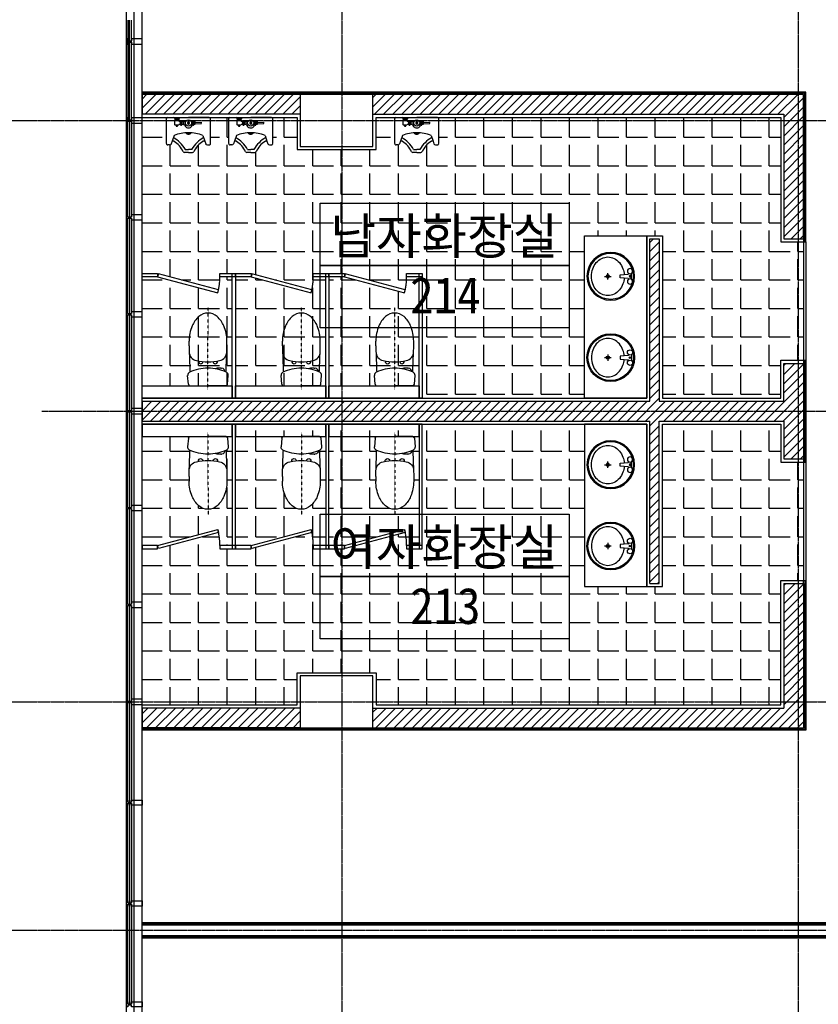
# Model space of a CAD drawing. Header units: millimetres. Extents: x 3837671 to 3921771, y -5256172 to -5196772.
# Tile 5 of 13: x 3859530 to 3867227, y -5237427 to -5227942. Entities that reach past the tile are written whole.
import ezdxf
from ezdxf.enums import TextEntityAlignment as Align

# ---------------------------------------------------------------- set-up
doc = ezdxf.new("R2010")
doc.units = ezdxf.units.MM
doc.header["$MEASUREMENT"] = 0
for name, pattern in [('CEN', [66, 60, -2, 2, -2]), ('DASHDOT', [22, 20, -1, 0, -1]), ('DASHDOT2', [0.5, 0.25, -0.125, 0, -0.125])]:
    doc.linetypes.add(name, pattern=pattern)
for name, color, linetype in [('-TOIL', 251, 'CONTINUOUS'), ('0-F-BATH', 6, 'CONTINUOUS'), ('A-WIN', 4, 'CONTINUOUS'), ('AA-FFXM-SANI', 7, 'CONTINUOUS'), ('CEN', 13, 'CEN'), ('door', 4, 'CONTINUOUS'), ('DS-F-BATH FUR', 4, 'CONTINUOUS'), ('EL3', 7, 'CONTINUOUS'), ('F-DOOR', 4, 'CONTINUOUS'), ('FIN', 6, 'CONTINUOUS'), ('HA1', 8, 'CONTINUOUS'), ('RBO', 1, 'CONTINUOUS'), ('TE2', 2, 'CONTINUOUS'), ('WA1', 2, 'CONTINUOUS'), ('WA2', 3, 'CONTINUOUS'), ('WA3', 7, 'CONTINUOUS'), ('WIN1', 4, 'CONTINUOUS'), ('WIN2', 9, 'CONTINUOUS')]:
    doc.layers.add(name, color=color, linetype=linetype)
doc.styles.add('돋움체', font='txt')

# ---------------------------------------------------------------- blocks, each defined once
blk = doc.blocks.new('CW-1')
at = {"layer": 'door'}
for points in [[(704859.6, -1026992.1), (704878.6, -1026992.1), (704878.6, -1026980.1), (704828.6, -1026980.1), (704828.6, -1026992.1), (704847.6, -1026992.1)], [(704847.6, -1026992.1), (704847.6, -1027028.1)], [(704859.6, -1026992.1), (704859.6, -1027028.1)], [(704847.6, -1027028.1), (704828.6, -1027028.1), (704828.6, -1027130.1), (704878.6, -1027130.1), (704878.6, -1027028.1), (704859.6, -1027028.1)]]:
    blk.add_lwpolyline(points, dxfattribs=at)
blk = doc.blocks.new('A$C297C6AD3')
at = {"layer": '-TOIL'}
for p, q in [((-31, 0.6), (31, 0.6)), ((0.1, 31), (0.1, -31)), ((195, 21.2), (118.5, 14)), ((118.5, 14), (118.5, -14)), ((199.5, 29.3), (199.5, 26.2)), ((227.5, 29.3), (227.5, -29.3)), ((118.5, -14), (195, -21.2)), ((199.5, -26.2), (199.5, -29.3))]:
    blk.add_line(p, q, dxfattribs=at)
blk.add_lwpolyline([(157.3, 17.7, 0.064435), (145.6, 72.5, 0.091719), (111.7, 131.5, 0.103599), (59.1, 172.4, 0.113912), (0, 186, 0.113912), (-59.1, 172.4, 0.103599), (-111.7, 131.5, 0.091719), (-145.6, 72.5, 0.084785), (-158, 0, 0.084785), (-145.6, -72.5, 0.091719), (-111.7, -131.5, 0.103599), (-59.1, -172.4, 0.113912), (0, -186, 0.113912), (59.1, -172.4, 0.103599), (111.7, -131.5, 0.091719), (145.6, -72.5, 0.064435), (157.3, -17.7, 0.084785)], format="xyb", dxfattribs=at)
for centre, radius in [((27.5, 0), 230), ((27.5, 0), 220), ((0, 0), 15), ((213.5, 50), 25), ((213.5, 0), 8), ((213.5, -50), 25)]:
    blk.add_circle(centre, radius, dxfattribs=at)
for centre, start, end in [((194.5, 26.2), 275.39095, 0), ((194.5, -26.2), 0, 84.60905)]:
    blk.add_arc(centre, 5, start, end, dxfattribs=at)
blk = doc.blocks.new('rewa')
at = {"layer": 'DS-F-BATH FUR', "color": 6}
for p, q in [((-17980, -13277), (-17986.6, -13361.4)), ((-17965, -13263.2), (-17790.9, -13263.2)), ((-17616.8, -13263.2), (-17790.9, -13263.2)), ((-17601.8, -13277), (-17595.2, -13361.4)), ((-17973.4, -13647.3), (-17973.4, -13692.8)), ((-17608.4, -13647.3), (-17608.4, -13692.8))]:
    blk.add_line(p, q, dxfattribs=at)
at = {"layer": 'DS-F-BATH FUR', "color": 1, "linetype": 'DASHDOT2', "ltscale": 0.2}
blk.add_line((-17790.9, -13223.7), (-17790.9, -14016.7), dxfattribs=at)
at = {"layer": 'DS-F-BATH FUR', "color": 6}
for centre, radius, start, end in [((-17965, -13278.2), 15, 90, 175.54382), ((-17616.8, -13278.2), 15, 4.45618, 90), ((-17954.7, -13363.9), 32, 175.54382, 244.32912), ((-17627.2, -13363.9), 32, 295.67088, 4.45618), ((-13971.2, -13637.3), 4000, 176.52551, 179.07483), ((-17790.9, -13023.2), 410, 244.32912, 270), ((-17923.5, -13400.9), 30, 177.59992, 267.47997), ((-17929.2, -13530.7), 100, 82.35418, 87.47997), ((-17895.7, -13112.8), 319.5, 266.37226, 273.1106), ((-17880, -13401.8), 30, 273.1106, 303.81601), ((-17790.9, -13023.2), 410, 270, 295.67088), ((-21610.6, -13637.3), 4000, 0.92517, 3.47449), ((-17883, -13593.2), 90, 102.37115, 179.20618), ((-17790.9, -14013.2), 520, 77.62885, 102.37115), ((-17860.9, -13497.7), 22.5, 5.96525, 189.50129), ((-17720.9, -13497.7), 22.5, 350.49871, 174.03475), ((-17698.8, -13593.2), 90, 0.79382, 77.62885), ((-13973.4, -13647.3), 4000, 179.20618, 180), ((-21608.4, -13647.3), 4000, 0, 0.79382), ((-17593.4, -13692.8), 380, 180, 202.63636), ((-17988.4, -13692.8), 380, 337.36364, 0), ((-17713.4, -13742.8), 250, 202.63636, 228.14296), ((-17868.4, -13742.8), 250, 311.85704, 337.36364), ((-17790.9, -13829.4), 133.8, 228.14296, 311.85704)]:
    blk.add_arc(centre, radius, start, end, dxfattribs=at)
blk = doc.blocks.new('평면도$0$A$C5F25755C')
at = {"layer": '-TOIL'}
for p, q in [((0, 223), (0, 0)), ((281, 235), (12, 235)), ((295, 202), (295, 222)), ((54, 69), (51, 137)), ((64, 69), (67, 137)), ((194, 153), (255, 174)), ((255, 174), (282, 184)), ((40, 27), (40, 44)), ((42, 57), (42, 69)), ((42, 69), (77, 69)), ((42, 57), (77, 57)), ((77, 43), (42, 43)), ((53, 12), (47, 0)), ((47, 0), (73, 0)), ((47, 0), (53, -11)), ((66, 12), (53, 12)), ((73, 0), (66, 12)), ((66, -11), (73, 0)), ((77, 69), (77, 57)), ((79, 44), (79, 27)), ((94, 37), (79, 37)), ((343, 34), (343, 0)), ((374, 0), (374, 42)), ((0, -223), (0, 0)), ((13, -101), (0, -88)), ((13, -106), (13, -101)), ((40, -50), (40, -26)), ((42, -50), (40, -50)), ((42, -71), (42, -50)), ((77, -50), (42, -50)), ((42, -71), (77, -71)), ((42, -95), (42, -85)), ((77, -85), (42, -85)), ((53, -11), (66, -11)), ((77, -50), (79, -50)), ((77, -50), (77, -71)), ((77, -85), (77, -104)), ((78, -146), (78, -105)), ((78, -105), (83, -110)), ((79, -50), (79, -26)), ((79, -37), (94, -37)), ((343, -34), (343, 0)), ((374, 0), (374, -42)), ((13, -147), (0, -159)), ((13, -141), (13, -106)), ((13, -141), (13, -147)), ((27, -106), (27, -141)), ((27, -140), (27, -106)), ((27, -106), (31, -106)), ((42, -146), (27, -140)), ((78, -146), (42, -146)), ((83, -139), (78, -146)), ((83, -110), (83, -139)), ((93, -117), (83, -117)), ((83, -132), (93, -132)), ((93, -132), (93, -117)), ((194, -153), (255, -174)), ((255, -174), (282, -184)), ((295, -202), (295, -222)), ((281, -235), (12, -235))]:
    blk.add_line(p, q, dxfattribs=at)
blk.add_circle((60, 0), 33, dxfattribs=at)
for centre, radius, start, end in [((12, 223), 12, 90, 180), ((282, 222), 13, 0, 94.2422), ((62, 121), 19.7, 98.0272, 123.0849), ((56, 121), 19.7, 56.9151, 81.9728), ((518, 12), 353, 156.3901, 181.8729), ((519, 335), 349, 209.8739, 239.6798), ((281, 165), 27.9, 159.9216, 205.6297), ((482, 301), 270, 213.2087, 245.0015), ((276, 202), 19.3, 289.1079, 359.2168), ((42, 50), 7, 90, 270), ((36, 40), 16.6, 76.0432, 82.5006), ((36, 61), 16.6, 277.4994, 283.9568), ((37, 45), 11.2, 59.0362, 76.0432), ((37, 56), 11.2, 283.9568, 300.9638), ((39, 48), 7.36, 34.6195, 59.0362), ((39, 52), 7.36, 300.9638, 325.3805), ((42, 50), 3.72, 0, 34.6195), ((42, 50), 3.72, 325.3805, 0), ((53, 50), 3.72, 145.3805, 180), ((53, 50), 3.72, 180, 214.6195), ((56, 48), 7.36, 120.9638, 145.3805), ((56, 52), 7.36, 214.6195, 239.0362), ((58, 45), 11.2, 103.9568, 120.9638), ((58, 56), 11.2, 239.0362, 256.0432), ((59, 40), 16.6, 90, 103.9568), ((59, 61), 16.6, 256.0432, 270), ((59, 40), 16.6, 76.0432, 90), ((59, 61), 16.6, 270, 283.9568), ((60, 45), 11.2, 59.0362, 76.0432), ((60, 56), 11.2, 283.9568, 300.9638), ((62, 48), 7.36, 34.6195, 59.0362), ((62, 52), 7.36, 300.9638, 325.3805), ((65, 50), 3.72, 0, 34.6195), ((65, 50), 3.72, 325.3805, 0), ((76, 50), 3.72, 145.3805, 180), ((76, 50), 3.72, 180, 214.6195), ((79, 48), 7.36, 120.9638, 145.3805), ((79, 52), 7.36, 214.6195, 239.0362), ((81, 45), 11.2, 103.9568, 120.9638), ((81, 56), 11.2, 239.0362, 256.0432), ((77, 50), 7, 270, 90), ((82, 40), 16.6, 94.5225, 103.9568), ((82, 61), 16.6, 256.0432, 265.4775), ((65, 0), 47, 308.0888, 51.9112), ((149, 0), 22, 314.1864, 45.8136), ((518, -12), 353, 178.1271, 203.6099), ((149, 0), 32, 299.3495, 60.6505), ((355, 42), 19.1, 0, 47.2682), ((20, -106), 7, 0, 180), ((31, -95), 11, 270, 0), ((42, -78), 7, 90, 270), ((36, -88), 16.6, 76.0432, 82.5006), ((36, -67), 16.6, 277.4994, 283.9568), ((37, -83), 11.2, 59.0362, 76.0432), ((37, -72), 11.2, 283.9568, 300.9638), ((39, -80), 7.36, 34.6195, 59.0362), ((39, -76), 7.36, 300.9638, 325.3805), ((42, -78), 3.72, 0, 34.6195), ((42, -78), 3.72, 325.3805, 0), ((53, -78), 3.72, 145.3805, 180), ((53, -78), 3.72, 180, 214.6195), ((56, -80), 7.36, 120.9638, 145.3805), ((56, -76), 7.36, 214.6195, 239.0362), ((58, -83), 11.2, 103.9568, 120.9638), ((58, -72), 11.2, 239.0362, 256.0432), ((59, -88), 16.6, 90, 103.9568), ((59, -67), 16.6, 256.0432, 270), ((59, -88), 16.6, 76.0432, 90), ((59, -67), 16.6, 270, 283.9568), ((60, -83), 11.2, 59.0362, 76.0432), ((60, -72), 11.2, 283.9568, 300.9638), ((62, -80), 7.36, 34.6195, 59.0362), ((62, -76), 7.36, 300.9638, 325.3805), ((65, -78), 3.72, 0, 34.6195), ((65, -78), 3.72, 325.3805, 0), ((76, -78), 3.72, 145.3805, 180), ((76, -78), 3.72, 180, 214.6195), ((79, -80), 7.36, 120.9638, 145.3805), ((79, -76), 7.36, 214.6195, 239.0362), ((81, -83), 11.2, 103.9568, 120.9638), ((81, -72), 11.2, 239.0362, 256.0432), ((77, -78), 7, 270, 90), ((82, -88), 16.6, 94.5225, 103.9568), ((82, -67), 16.6, 256.0432, 265.4775), ((519, -335), 349, 120.3215, 150.2591), ((482, -301), 270, 114.9985, 146.7913), ((355, -42), 19.1, 312.7318, 0), ((20, -141), 7, 180, 0), ((281, -165), 27.9, 154.3703, 200.0784), ((276, -202), 19.3, 0.7832, 70.8921), ((12, -223), 12, 180, 270), ((282, -222), 13, 265.7578, 0)]:
    blk.add_arc(centre, radius, start, end, dxfattribs=at)

msp = doc.modelspace()

# ---------------------------------------------------------------- hatches: boundary and pattern name
at = {"layer": 'HA1', "ltscale": 200}
h = msp.add_hatch(dxfattribs=at)
h.set_pattern_fill('ANSI31', color=256, scale=500)
h.paths.add_polyline_path([(3867084.289, -5228662.953), (3862934.289, -5228662.953), (3862934.289, -5228852.953), (3866894.289, -5228852.953), (3866894.289, -5230052.953), (3867084.289, -5230052.953)])
h.paths.add_polyline_path([(3862234.289, -5228662.953), (3860709.289, -5228662.953), (3860709.289, -5228852.953), (3862234.289, -5228852.953)])
h.paths.add_polyline_path([(3867084.289, -5231252.953), (3866894.289, -5231252.953), (3866894.289, -5231617.953), (3865694.289, -5231617.953), (3865694.289, -5230052.953), (3865604.289, -5230052.953), (3865604.289, -5231617.953), (3860709.289, -5231617.953), (3860709.289, -5231807.953), (3865604.289, -5231807.953), (3865604.289, -5233372.953), (3865694.289, -5233372.953), (3865694.289, -5231807.953), (3866894.289, -5231807.953), (3866894.289, -5232172.953), (3867084.289, -5232172.953)])
h.paths.add_polyline_path([(3867084.289, -5233372.953), (3866894.289, -5233372.953), (3866894.289, -5234572.953), (3862934.289, -5234572.953), (3862934.289, -5234762.953), (3867084.289, -5234762.953)])
h.paths.add_polyline_path([(3862234.289, -5234572.953), (3860709.289, -5234572.953), (3860709.289, -5234762.953), (3862234.289, -5234762.953)])
at = {"layer": 'HA1', "ltscale": 1000}
h = msp.add_hatch(dxfattribs=at)
h.set_pattern_fill('ANGLE', color=256, scale=1000)
h.set_pattern_definition([(0, (3766379.14, -3153648.6), (0, 275), [200, -75]), (90, (3766379.14, -3153648.6), (-275, 2e-14), [200, -75])])
h.paths.add_polyline_path([(3863259.289, -5230387.953), (3863409.289, -5230387.953), (3863409.289, -5230417.953), (3863409.289, -5231587.953), (3864974.289, -5231587.953), (3864974.289, -5230022.953), (3865574.289, -5230022.953), (3865724.289, -5230022.953), (3865724.289, -5231587.953), (3866864.289, -5231587.953), (3866864.289, -5231222.953), (3867084.289, -5231222.953), (3867084.289, -5230082.953), (3866864.289, -5230082.953), (3866864.289, -5228882.953), (3863557.123, -5228882.953, -0.41421356), (3863567.923, -5228893.753), (3863567.923, -5229135.853, -0.43606951), (3863556.223, -5229148.453), (3863538.223, -5229148.453, -0.3158216), (3863522.023, -5229136.753), (3863513.589, -5229112.409, 0.20212606), (3863494.123, -5229113.353, 0.13961921), (3863406.823, -5229214.153, -0.20922156), (3863394.223, -5229219.667), (3863356.789, -5229219.667), (3863319.356, -5229219.667, -0.20922156), (3863306.756, -5229214.153, 0.13961921), (3863219.456, -5229113.353, 0.20212606), (3863199.989, -5229112.409), (3863191.556, -5229136.753, -0.3158216), (3863175.356, -5229148.453), (3863157.356, -5229148.453, -0.43606951), (3863145.656, -5229135.853), (3863145.656, -5228893.753, -0.41421356), (3863156.456, -5228882.953), (3862964.289, -5228882.953), (3862964.289, -5229192.953), (3862204.289, -5229192.953), (3862204.289, -5228882.953), (3861957.123, -5228882.953, -0.41421356), (3861967.923, -5228893.753), (3861967.923, -5229135.853, -0.43606951), (3861956.223, -5229148.453), (3861938.223, -5229148.453, -0.3158216), (3861922.023, -5229136.753), (3861913.589, -5229112.409, 0.20212606), (3861894.123, -5229113.353, 0.13961921), (3861806.823, -5229214.153, -0.20922156), (3861794.223, -5229219.667), (3861756.789, -5229219.667), (3861719.356, -5229219.667, -0.20922156), (3861706.756, -5229214.153, 0.13961921), (3861619.456, -5229113.353, 0.20212606), (3861599.989, -5229112.409), (3861591.556, -5229136.753, -0.3158216), (3861575.356, -5229148.453), (3861557.356, -5229148.453, -0.43606951), (3861545.656, -5229135.853), (3861545.656, -5228893.753, -0.41421356), (3861556.456, -5228882.953), (3861357.123, -5228882.953, -0.41421356), (3861367.923, -5228893.753), (3861367.923, -5229135.853, -0.43606951), (3861356.223, -5229148.453), (3861338.223, -5229148.453, -0.3158216), (3861322.023, -5229136.753), (3861313.589, -5229112.409, 0.20212606), (3861294.123, -5229113.353, 0.13961921), (3861206.823, -5229214.153, -0.20922156), (3861194.223, -5229219.667), (3861156.789, -5229219.667), (3861119.356, -5229219.667, -0.20922156), (3861106.756, -5229214.153, 0.13961921), (3861019.456, -5229113.353, 0.20212606), (3860999.989, -5229112.409), (3860991.556, -5229136.753, -0.3158216), (3860975.356, -5229148.453), (3860957.356, -5229148.453, -0.43606951), (3860945.656, -5229135.853), (3860945.656, -5228893.753, -0.41421356), (3860956.456, -5228882.953), (3860709.289, -5228882.953), (3860709.289, -5230387.953), (3860859.289, -5230387.953), (3860859.289, -5230417.953), (3860867.054, -5230388.975), (3861445.885, -5230544.072, 0.05299416), (3861459.289, -5230417.953), (3861459.289, -5230387.953), (3861609.289, -5230387.953), (3861759.289, -5230387.953), (3861759.289, -5230417.953), (3861767.054, -5230388.975), (3862345.885, -5230544.072, 0.05299416), (3862359.289, -5230417.953), (3862359.289, -5230387.953), (3862509.289, -5230387.953), (3862659.289, -5230387.953), (3862659.289, -5230417.953), (3862667.054, -5230388.975), (3863245.885, -5230544.072, 0.05299416), (3863259.289, -5230417.953)])
h.paths.add_polyline_path([(3860709.289, -5231467.953), (3861170.288, -5231467.725, -0.3918359), (3861155.333, -5231453.879), (3861148.823, -5231369.504, -0.30948144), (3861166.888, -5231338.191, -0.00314654), (3861171.555, -5231335.988, -0.01112397), (3861164.861, -5231158.152, -0.05379703), (3861162.538, -5231138.981, -0.00346369), (3861162.197, -5231083.564), (3861162.232, -5231038.109, -0.0990922), (3861191.618, -5230891.877, -0.11175533), (3861255.611, -5230801.944, -0.38243331), (3861434.219, -5230802.082, -0.11175533), (3861498.073, -5230892.114, -0.0990922), (3861527.232, -5231038.391), (3861527.197, -5231083.846, -0.00346369), (3861526.77, -5231139.263, -0.05379703), (3861524.418, -5231158.43, -0.01112397), (3861517.45, -5231336.255, -0.00314654), (3861522.113, -5231338.465, -0.30948144), (3861540.129, -5231369.807), (3861533.489, -5231454.171, -0.37007254), (3861519.651, -5231467.953), (3861579.289, -5231467.953), (3861579.289, -5230417.953), (3861459.289, -5230417.953, -0.05299416), (3861445.885, -5230544.072), (3861446.61, -5230544.266), (3861438.845, -5230573.244), (3860859.289, -5230417.953), (3860709.289, -5230417.953)], flags=17)
h.paths.add_polyline_path([(3861191.618, -5230891.877, -0.11175533), (3861255.611, -5230801.944, -0.38243331), (3861434.219, -5230802.082, -0.11175533), (3861498.073, -5230892.114, -0.0990922), (3861527.232, -5231038.391), (3861527.197, -5231083.846, -0.00346369), (3861526.77, -5231139.263, -0.05379703), (3861524.418, -5231158.43, -0.01112397), (3861517.45, -5231336.255, -0.00314654), (3861522.113, -5231338.465, -0.30948144), (3861540.129, -5231369.807), (3861533.489, -5231454.171, -0.39161295), (3861518.524, -5231467.994), (3861344.4, -5231467.86), (3861170.277, -5231467.725, -0.39161295), (3861155.333, -5231453.879), (3861148.823, -5231369.504, -0.30948144), (3861166.888, -5231338.191, -0.00314654), (3861171.555, -5231335.988, -0.01112397), (3861164.861, -5231158.152, -0.05379703), (3861162.538, -5231138.981, -0.00346369), (3861162.197, -5231083.564), (3861162.232, -5231038.109, -0.0990922)], flags=17)
h.paths.add_polyline_path([(3861759.289, -5230417.953), (3861609.289, -5230417.953), (3861609.289, -5231467.953), (3862070.288, -5231467.725, -0.3918359), (3862055.333, -5231453.879), (3862048.823, -5231369.504, -0.30948144), (3862066.888, -5231338.191, -0.00314654), (3862071.555, -5231335.988, -0.01112397), (3862064.861, -5231158.152, -0.05379703), (3862062.538, -5231138.981, -0.00346369), (3862062.197, -5231083.564), (3862062.232, -5231038.109, -0.0990922), (3862091.618, -5230891.877, -0.11175533), (3862155.611, -5230801.944, -0.38243331), (3862334.219, -5230802.082, -0.11175533), (3862398.073, -5230892.114, -0.0990922), (3862427.232, -5231038.391), (3862427.197, -5231083.846, -0.00346369), (3862426.77, -5231139.263, -0.05379703), (3862424.418, -5231158.43, -0.01112397), (3862417.45, -5231336.255, -0.00314654), (3862422.113, -5231338.465, -0.30948144), (3862440.129, -5231369.807), (3862433.489, -5231454.171, -0.37007254), (3862419.651, -5231467.953), (3862479.289, -5231467.953), (3862479.289, -5230417.953), (3862359.289, -5230417.953, -0.05299416), (3862345.885, -5230544.072), (3862346.61, -5230544.266), (3862338.845, -5230573.244)], flags=17)
h.paths.add_polyline_path([(3862155.611, -5230801.944, -0.38243331), (3862334.219, -5230802.082, -0.11175533), (3862398.073, -5230892.114, -0.0990922), (3862427.232, -5231038.391), (3862427.197, -5231083.846, -0.00346369), (3862426.77, -5231139.263, -0.05379703), (3862424.418, -5231158.43, -0.01112397), (3862417.45, -5231336.255, -0.00314654), (3862422.113, -5231338.465, -0.30948144), (3862440.129, -5231369.807), (3862433.489, -5231454.171, -0.39161295), (3862418.524, -5231467.994), (3862244.4, -5231467.86), (3862070.277, -5231467.725, -0.39161295), (3862055.333, -5231453.879), (3862048.823, -5231369.504, -0.30948144), (3862066.888, -5231338.191, -0.00314654), (3862071.555, -5231335.988, -0.01112397), (3862064.861, -5231158.152, -0.05379703), (3862062.538, -5231138.981, -0.00346369), (3862062.197, -5231083.564), (3862062.232, -5231038.109, -0.0990922), (3862091.618, -5230891.877, -0.11175533)], flags=17)
h.paths.add_polyline_path([(3862509.289, -5231467.953), (3862970.288, -5231467.725, -0.3918359), (3862955.333, -5231453.879), (3862948.823, -5231369.504, -0.30948144), (3862966.888, -5231338.191, -0.00314654), (3862971.555, -5231335.988, -0.01112397), (3862964.861, -5231158.152, -0.05379703), (3862962.538, -5231138.981, -0.00346369), (3862962.197, -5231083.564), (3862962.232, -5231038.109, -0.0990922), (3862991.618, -5230891.877, -0.11175533), (3863055.611, -5230801.944, -0.38243331), (3863234.219, -5230802.082, -0.11175533), (3863298.073, -5230892.114, -0.0990922), (3863327.232, -5231038.391), (3863327.197, -5231083.846, -0.00346369), (3863326.77, -5231139.263, -0.05379703), (3863324.418, -5231158.43, -0.01112397), (3863317.45, -5231336.255, -0.00314654), (3863322.113, -5231338.465, -0.30948144), (3863340.129, -5231369.807), (3863333.489, -5231454.171, -0.37007254), (3863319.651, -5231467.953), (3863379.289, -5231467.953), (3863379.289, -5230417.953), (3863259.289, -5230417.953, -0.05299416), (3863245.885, -5230544.072), (3863246.61, -5230544.266), (3863238.845, -5230573.244), (3862659.289, -5230417.953), (3862509.289, -5230417.953)], flags=17)
h.paths.add_polyline_path([(3863055.611, -5230801.944, -0.38243331), (3863234.219, -5230802.082, -0.11175533), (3863298.073, -5230892.114, -0.0990922), (3863327.232, -5231038.391), (3863327.197, -5231083.846, -0.00346369), (3863326.77, -5231139.263, -0.05379703), (3863324.418, -5231158.43, -0.01112397), (3863317.45, -5231336.255, -0.00314654), (3863322.113, -5231338.465, -0.30948144), (3863340.129, -5231369.807), (3863333.489, -5231454.171, -0.39161295), (3863318.524, -5231467.994), (3863144.4, -5231467.86), (3862970.277, -5231467.725, -0.39161295), (3862955.333, -5231453.879), (3862948.823, -5231369.504, -0.30948144), (3862966.888, -5231338.191, -0.00314654), (3862971.555, -5231335.988, -0.01112397), (3862964.861, -5231158.152, -0.05379703), (3862962.538, -5231138.981, -0.00346369), (3862962.197, -5231083.564), (3862962.232, -5231038.109, -0.0990922), (3862991.618, -5230891.877, -0.11175533)], flags=17)
h.paths.add_polyline_path([(3863409.289, -5233037.953), (3863379.289, -5233037.953), (3863259.289, -5233037.953), (3863259.289, -5233007.953, 0.05299416), (3863245.885, -5232881.833), (3862667.054, -5233036.931), (3862659.289, -5233007.953), (3862659.289, -5233037.953), (3862509.289, -5233037.953), (3862359.289, -5233037.953), (3862359.289, -5233007.953, 0.05299416), (3862345.885, -5232881.833), (3861767.054, -5233036.931), (3861759.289, -5233007.953), (3861759.289, -5233037.953), (3861609.289, -5233037.953), (3861459.289, -5233037.953), (3861459.289, -5233007.953, 0.05299416), (3861445.885, -5232881.833), (3860867.054, -5233036.931), (3860859.289, -5233007.953), (3860859.289, -5233037.953), (3860709.289, -5233037.953), (3860709.289, -5234542.953), (3862204.289, -5234542.953), (3862204.289, -5234232.953), (3862964.289, -5234232.953), (3862964.289, -5234542.953), (3866864.289, -5234542.953), (3866864.289, -5233342.953), (3867084.289, -5233342.953), (3867084.289, -5232202.953), (3866864.289, -5232202.953), (3866864.289, -5231837.953), (3865724.289, -5231837.953), (3865724.289, -5233402.953), (3865574.289, -5233402.953), (3864974.289, -5233402.953), (3864974.289, -5231837.953), (3863409.289, -5231837.953)])
h.paths.add_polyline_path([(3862509.289, -5233007.953), (3862659.289, -5233007.953), (3863238.845, -5232852.661), (3863246.61, -5232881.639), (3863245.885, -5232881.833, -0.05299416), (3863259.289, -5233007.953), (3863379.289, -5233007.953), (3863379.289, -5231837.953), (3862509.289, -5231837.953)], flags=17)
h.paths.add_polyline_path([(3862991.618, -5232534.029, -0.0990922), (3862962.232, -5232387.796), (3862962.197, -5232342.341, -0.00346369), (3862962.538, -5232286.924, -0.05379703), (3862964.861, -5232267.753, -0.01112397), (3862971.555, -5232089.918, -0.00314654), (3862966.888, -5232087.715, -0.30948144), (3862948.823, -5232056.401), (3862955.333, -5231972.027, -0.39161295), (3862970.277, -5231958.18), (3863144.4, -5231958.046), (3863318.524, -5231957.911, -0.39161295), (3863333.489, -5231971.734), (3863340.129, -5232056.099, -0.30948144), (3863322.113, -5232087.44, -0.00314654), (3863317.45, -5232089.65, -0.01112397), (3863324.418, -5232267.475, -0.05379703), (3863326.77, -5232286.643, -0.00346369), (3863327.197, -5232342.059), (3863327.232, -5232387.514, -0.0990922), (3863298.073, -5232533.792, -0.11175533), (3863234.219, -5232623.824, -0.38243331), (3863055.611, -5232623.962, -0.11175533)], flags=16)
h.paths.add_polyline_path([(3863052.393, -5232196.355, -1.03134388), (3863096.958, -5232190.268, -0.04588664), (3863192.202, -5232190.194, -1.03134388), (3863236.776, -5232196.212, 0.08935327)], flags=0)
h.paths.add_polyline_path([(3862338.845, -5232852.661), (3862346.61, -5232881.639), (3862345.885, -5232881.833, -0.05299416), (3862359.289, -5233007.953), (3862479.289, -5233007.953), (3862479.289, -5231837.953), (3861609.289, -5231837.953), (3861609.289, -5233007.953), (3861759.289, -5233007.953)], flags=17)
h.paths.add_polyline_path([(3862091.618, -5232534.029, -0.0990922), (3862062.232, -5232387.796), (3862062.197, -5232342.341, -0.00346369), (3862062.538, -5232286.924, -0.05379703), (3862064.861, -5232267.753, -0.01112397), (3862071.555, -5232089.918, -0.00314654), (3862066.888, -5232087.715, -0.30948144), (3862048.823, -5232056.401), (3862055.333, -5231972.027, -0.39161295), (3862070.277, -5231958.18), (3862244.4, -5231958.046), (3862418.524, -5231957.911, -0.39161295), (3862433.489, -5231971.734), (3862440.129, -5232056.099, -0.30948144), (3862422.113, -5232087.44, -0.00314654), (3862417.45, -5232089.65, -0.01112397), (3862424.418, -5232267.475, -0.05379703), (3862426.77, -5232286.643, -0.00346369), (3862427.197, -5232342.059), (3862427.232, -5232387.514, -0.0990922), (3862398.073, -5232533.792, -0.11175533), (3862334.219, -5232623.824, -0.38243331), (3862155.611, -5232623.962, -0.11175533)], flags=16)
h.paths.add_polyline_path([(3862152.393, -5232196.355, -1.03134388), (3862196.958, -5232190.268, -0.04588664), (3862292.202, -5232190.194, -1.03134388), (3862336.776, -5232196.212, 0.08935327)], flags=0)
h.paths.add_polyline_path([(3861438.845, -5232852.661), (3861446.61, -5232881.639), (3861445.885, -5232881.833, -0.05299416), (3861459.289, -5233007.953), (3861579.289, -5233007.953), (3861579.289, -5231957.953), (3860709.289, -5231957.953), (3860709.289, -5233007.953), (3860859.289, -5233007.953)], flags=17)
h.paths.add_polyline_path([(3861191.618, -5232534.029, -0.0990922), (3861162.232, -5232387.796), (3861162.197, -5232342.341, -0.00346369), (3861162.538, -5232286.924, -0.05379703), (3861164.861, -5232267.753, -0.01112397), (3861171.555, -5232089.918, -0.00314654), (3861166.888, -5232087.715, -0.30948144), (3861148.823, -5232056.401), (3861155.333, -5231972.027, -0.39161295), (3861170.277, -5231958.18), (3861344.4, -5231958.046), (3861518.524, -5231957.911, -0.39161295), (3861533.489, -5231971.734), (3861540.129, -5232056.099, -0.30948144), (3861522.113, -5232087.44, -0.00314654), (3861517.45, -5232089.65, -0.01112397), (3861524.418, -5232267.475, -0.05379703), (3861526.77, -5232286.643, -0.00346369), (3861527.197, -5232342.059), (3861527.232, -5232387.514, -0.0990922), (3861498.073, -5232533.792, -0.11175533), (3861434.219, -5232623.824, -0.38243331), (3861255.611, -5232623.962, -0.11175533)], flags=17)
h.paths.add_polyline_path([(3861252.393, -5232196.355, -1.03134388), (3861296.958, -5232190.268, -0.04588664), (3861392.202, -5232190.194, -1.03134388), (3861436.776, -5232196.212, 0.08935327)], flags=16)

# ---------------------------------------------------------------- linework, layer by layer
at = {"layer": '-TOIL'}
for points in [[(3864974.289, -5231587.953), (3864974.289, -5230022.953), (3865574.289, -5230022.953), (3865574.289, -5231587.953)], [(3864974.289, -5231837.953), (3864974.289, -5233402.953), (3865574.289, -5233402.953), (3865574.289, -5231837.953)]]:
    msp.add_lwpolyline(points, close=True, dxfattribs=at)
at = {"layer": '0-F-BATH'}
for points in [[(3861579.289, -5231467.953), (3861579.289, -5231587.953), (3860709.289, -5231587.953), (3860709.289, -5231467.953)], [(3862479.289, -5231467.953), (3862479.289, -5231587.953), (3861609.289, -5231587.953), (3861609.289, -5231467.953)], [(3863379.289, -5231467.953), (3863379.289, -5231587.953), (3862509.289, -5231587.953), (3862509.289, -5231467.953)], [(3861579.289, -5231957.953), (3861579.289, -5231837.953), (3860709.289, -5231837.953), (3860709.289, -5231957.953)], [(3862479.289, -5231957.953), (3862479.289, -5231837.953), (3861609.289, -5231837.953), (3861609.289, -5231957.953)], [(3863379.289, -5231957.953), (3863379.289, -5231837.953), (3862509.289, -5231837.953), (3862509.289, -5231957.953)]]:
    msp.add_lwpolyline(points, close=True, dxfattribs=at)
at = {"layer": 'A-WIN'}
for points in [[(3860709.289, -5230387.953), (3860859.289, -5230387.953), (3860859.289, -5230417.953), (3860709.289, -5230417.953)], [(3861446.61, -5230544.266), (3860867.054, -5230388.975), (3860859.289, -5230417.953), (3861438.845, -5230573.244)], [(3861459.289, -5230387.953), (3861609.289, -5230387.953), (3861609.289, -5230417.953), (3861459.289, -5230417.953)], [(3861579.289, -5231587.953), (3861579.289, -5230387.953), (3861609.289, -5230387.953), (3861609.289, -5231587.953)], [(3861609.289, -5230387.953), (3861759.289, -5230387.953), (3861759.289, -5230417.953), (3861609.289, -5230417.953)], [(3862346.61, -5230544.266), (3861767.054, -5230388.975), (3861759.289, -5230417.953), (3862338.845, -5230573.244)], [(3862359.289, -5230387.953), (3862509.289, -5230387.953), (3862509.289, -5230417.953), (3862359.289, -5230417.953)], [(3862479.289, -5231587.953), (3862479.289, -5230387.953), (3862509.289, -5230387.953), (3862509.289, -5231587.953)], [(3862509.289, -5230387.953), (3862659.289, -5230387.953), (3862659.289, -5230417.953), (3862509.289, -5230417.953)], [(3863246.61, -5230544.266), (3862667.054, -5230388.975), (3862659.289, -5230417.953), (3863238.845, -5230573.244)], [(3863259.289, -5230387.953), (3863409.289, -5230387.953), (3863409.289, -5230417.953), (3863259.289, -5230417.953)], [(3863379.289, -5231587.953), (3863379.289, -5230387.953), (3863409.289, -5230387.953), (3863409.289, -5231587.953)], [(3861579.289, -5231837.953), (3861579.289, -5233037.953), (3861609.289, -5233037.953), (3861609.289, -5231837.953)], [(3862479.289, -5231837.953), (3862479.289, -5233037.953), (3862509.289, -5233037.953), (3862509.289, -5231837.953)], [(3863379.289, -5231837.953), (3863379.289, -5233037.953), (3863409.289, -5233037.953), (3863409.289, -5231837.953)], [(3861446.61, -5232881.639), (3860867.054, -5233036.931), (3860859.289, -5233007.953), (3861438.845, -5232852.661)], [(3862346.61, -5232881.639), (3861767.054, -5233036.931), (3861759.289, -5233007.953), (3862338.845, -5232852.661)], [(3863246.61, -5232881.639), (3862667.054, -5233036.931), (3862659.289, -5233007.953), (3863238.845, -5232852.661)], [(3860709.289, -5233037.953), (3860859.289, -5233037.953), (3860859.289, -5233007.953), (3860709.289, -5233007.953)], [(3861459.289, -5233037.953), (3861609.289, -5233037.953), (3861609.289, -5233007.953), (3861459.289, -5233007.953)], [(3861609.289, -5233037.953), (3861759.289, -5233037.953), (3861759.289, -5233007.953), (3861609.289, -5233007.953)], [(3862359.289, -5233037.953), (3862509.289, -5233037.953), (3862509.289, -5233007.953), (3862359.289, -5233007.953)], [(3862509.289, -5233037.953), (3862659.289, -5233037.953), (3862659.289, -5233007.953), (3862509.289, -5233007.953)], [(3863259.289, -5233037.953), (3863409.289, -5233037.953), (3863409.289, -5233007.953), (3863259.289, -5233007.953)]]:
    msp.add_lwpolyline(points, close=True, dxfattribs=at)
at = {"layer": 'CEN'}
for p, q in [((3862634.289, -5205977.477), (3862634.289, -5250325.917)), ((3867034.289, -5205977.477), (3867034.289, -5250325.917)), ((3853298.874, -5228912.953), (3904157.54, -5228912.953)), ((3859741.757, -5231712.953), (3867763.753, -5231712.953)), ((3853298.874, -5234512.953), (3904157.54, -5234512.953)), ((3853298.874, -5236712.953), (3904157.54, -5236712.953))]:
    msp.add_line(p, q, dxfattribs=at)
at = {"layer": 'EL3', "ltscale": 1000}
for p, q in [((3867084.289, -5230082.953), (3867084.289, -5231222.953)), ((3867108.289, -5230082.953), (3867108.289, -5231222.953)), ((3867084.289, -5232202.953), (3867084.289, -5233342.953)), ((3867108.289, -5232202.953), (3867108.289, -5233342.953))]:
    msp.add_line(p, q, dxfattribs=at)
at = {"layer": 'F-DOOR', "color": 1, "linetype": 'DASHDOT'}
for centre, start, end in [((3860859.289, -5230417.953), 345, 0), ((3861759.289, -5230417.953), 345, 0), ((3862659.289, -5230417.953), 345, 0), ((3860859.289, -5233007.953), 0, 15), ((3861759.289, -5233007.953), 0, 15), ((3862659.289, -5233007.953), 0, 15)]:
    msp.add_arc(centre, 600, start, end, dxfattribs=at)
at = {"layer": 'FIN'}
for p, q in [((3867084.289, -5230052.953), (3867084.289, -5230082.953)), ((3867084.289, -5233372.953), (3867084.289, -5233342.953))]:
    msp.add_line(p, q, dxfattribs=at)
at = {"layer": 'FIN', "ltscale": 1000}
for p, q in [((3867084.289, -5231222.953), (3867084.289, -5231252.953)), ((3867096.289, -5231222.953), (3867096.289, -5232202.953)), ((3867084.289, -5232172.953), (3867084.289, -5232202.953)), ((3860709.289, -5236638.953), (3870434.289, -5236638.953)), ((3860709.289, -5236650.953), (3870434.289, -5236650.953))]:
    msp.add_line(p, q, dxfattribs=at)
at = {"layer": 'FIN'}
for points in [[(3866864.289, -5230082.953), (3867108.289, -5230082.953), (3867108.289, -5228638.953), (3860709.289, -5228638.953)], [(3867096.289, -5230082.953), (3867096.289, -5228650.953), (3860709.289, -5228650.953)], [(3860709.289, -5228882.953), (3862204.289, -5228882.953), (3862204.289, -5229192.953), (3862964.289, -5229192.953), (3862964.289, -5228882.953), (3866864.289, -5228882.953), (3866864.289, -5230082.953)], [(3867096.289, -5233342.953), (3867096.289, -5234774.953), (3860709.289, -5234774.953)], [(3860709.289, -5234542.953), (3862204.289, -5234542.953), (3862204.289, -5234232.953), (3862964.289, -5234232.953), (3862964.289, -5234542.953), (3866864.289, -5234542.953), (3866864.289, -5233342.953), (3867108.289, -5233342.953), (3867108.289, -5234786.953), (3860709.289, -5234786.953)]]:
    msp.add_lwpolyline(points, dxfattribs=at)
at = {"layer": 'FIN', "ltscale": 1000}
for points in [[(3860709.289, -5231587.953), (3865574.289, -5231587.953), (3865574.289, -5230022.953), (3865724.289, -5230022.953), (3865724.289, -5231587.953), (3866864.289, -5231587.953), (3866864.289, -5231222.953), (3867108.289, -5231222.953), (3867108.289, -5232202.953)], [(3860709.289, -5231837.953), (3865574.289, -5231837.953), (3865574.289, -5233402.953), (3865724.289, -5233402.953), (3865724.289, -5231837.953), (3866864.289, -5231837.953), (3866864.289, -5232202.953), (3867108.289, -5232202.953)], [(3860709.289, -5236774.953), (3870434.289, -5236774.953)], [(3860709.289, -5236786.953), (3870434.289, -5236786.953)]]:
    msp.add_lwpolyline(points, dxfattribs=at)
at = {"layer": 'RBO'}
for points in [[(3862426.32, -5230308.708), (3862426.32, -5229708.708), (3864826.32, -5229708.708), (3864826.32, -5230308.708)], [(3862426.32, -5230908.708), (3862426.32, -5230308.708), (3864826.32, -5230308.708), (3864826.32, -5230908.708)], [(3862426.32, -5233304.905), (3862426.32, -5232704.905), (3864826.32, -5232704.905), (3864826.32, -5233304.905)], [(3862426.32, -5233904.905), (3862426.32, -5233304.905), (3864826.32, -5233304.905), (3864826.32, -5233904.905)]]:
    msp.add_lwpolyline(points, close=True, dxfattribs=at)
at = {"layer": 'WA1'}
for points in [[(3862234.289, -5228662.953), (3862234.289, -5229162.953), (3862934.289, -5229162.953), (3862934.289, -5228662.953)], [(3862234.289, -5234262.953), (3862234.289, -5234762.953), (3862934.289, -5234762.953), (3862934.289, -5234262.953)]]:
    msp.add_lwpolyline(points, close=True, dxfattribs=at)
at = {"layer": 'WA2', "ltscale": 1000}
for p, q in [((3862234.289, -5228662.953), (3860709.289, -5228662.953)), ((3862234.289, -5228852.953), (3860709.289, -5228852.953)), ((3866894.289, -5231252.953), (3867084.289, -5231252.953)), ((3867084.289, -5231252.953), (3867084.289, -5232172.953)), ((3860709.289, -5231807.953), (3865604.289, -5231807.953)), ((3865604.289, -5233372.953), (3865604.289, -5231807.953)), ((3865694.289, -5231807.953), (3866894.289, -5231807.953)), ((3865694.289, -5233372.953), (3865694.289, -5231807.953)), ((3866894.289, -5231807.953), (3866894.289, -5232172.953)), ((3866894.289, -5232172.953), (3867084.289, -5232172.953)), ((3866894.289, -5233342.953), (3867084.289, -5233342.953)), ((3865604.289, -5233372.953), (3865694.289, -5233372.953)), ((3866894.289, -5233372.953), (3866894.289, -5234572.953)), ((3866894.289, -5233372.953), (3867084.289, -5233372.953)), ((3867084.289, -5233372.953), (3867084.289, -5234762.953)), ((3862234.289, -5234572.953), (3860709.289, -5234572.953)), ((3862934.289, -5234572.953), (3866894.289, -5234572.953)), ((3862234.289, -5234762.953), (3860709.289, -5234762.953)), ((3862934.289, -5234762.953), (3867084.289, -5234762.953))]:
    msp.add_line(p, q, dxfattribs=at)
at = {"layer": 'WA2', "ltscale": 200}
for p, q in [((3860709.289, -5228662.953), (3860709.289, -5228852.953)), ((3860709.289, -5231617.953), (3860709.289, -5231807.953)), ((3860709.289, -5234572.953), (3860709.289, -5234762.953))]:
    msp.add_line(p, q, dxfattribs=at)
at = {"layer": 'WA2', "ltscale": 1000}
for points in [[(3866894.289, -5230052.953), (3867084.289, -5230052.953), (3867084.289, -5228662.953), (3862934.289, -5228662.953)], [(3862934.289, -5228852.953), (3866894.289, -5228852.953), (3866894.289, -5230052.953)], [(3860709.289, -5231617.953), (3865604.289, -5231617.953), (3865604.289, -5230052.953), (3865694.289, -5230052.953), (3865694.289, -5231617.953), (3866894.289, -5231617.953), (3866894.289, -5231252.953)]]:
    msp.add_lwpolyline(points, dxfattribs=at)
at = {"layer": 'WA3', "ltscale": 1000}
for p, q in [((3860709.289, -5236662.953), (3870434.289, -5236662.953)), ((3860709.289, -5236762.953), (3870434.289, -5236762.953))]:
    msp.add_line(p, q, dxfattribs=at)
at = {"layer": 'WIN1', "ltscale": 1000}
for p, q in [((3860571.289, -5227947.524), (3860571.292, -5228906.953)), ((3860589.292, -5228906.953), (3860589.289, -5227947.524)), ((3860607.292, -5228906.953), (3860607.289, -5227947.524)), ((3860571.289, -5229840.286), (3860571.289, -5228918.953)), ((3860589.289, -5228918.953), (3860589.289, -5229840.286)), ((3860607.289, -5228918.953), (3860607.289, -5229840.286)), ((3860571.289, -5230773.619), (3860571.289, -5229852.286)), ((3860589.289, -5229852.286), (3860589.289, -5230773.62)), ((3860607.289, -5229852.286), (3860607.289, -5230773.62)), ((3860571.289, -5231706.953), (3860571.289, -5230785.619)), ((3860589.289, -5230785.62), (3860589.289, -5231706.953)), ((3860607.289, -5230785.62), (3860607.289, -5231706.953)), ((3860571.289, -5232640.286), (3860571.289, -5231718.953)), ((3860589.289, -5231718.953), (3860589.289, -5232640.286)), ((3860607.289, -5231718.953), (3860607.289, -5232640.286)), ((3860571.289, -5233573.619), (3860571.289, -5232652.286)), ((3860589.289, -5232652.286), (3860589.289, -5233573.62)), ((3860607.289, -5232652.286), (3860607.289, -5233573.62)), ((3860571.289, -5234506.953), (3860571.289, -5233585.619)), ((3860589.289, -5233585.62), (3860589.289, -5234506.953)), ((3860607.289, -5233585.62), (3860607.289, -5234506.953)), ((3860571.289, -5235478.381), (3860571.292, -5234518.953)), ((3860589.292, -5234518.953), (3860589.289, -5235478.381)), ((3860607.292, -5234518.953), (3860607.289, -5235478.381)), ((3860571.289, -5236449.81), (3860571.292, -5235490.381)), ((3860589.292, -5235490.381), (3860589.289, -5236449.81)), ((3860607.292, -5235490.381), (3860607.289, -5236449.81)), ((3860571.289, -5237421.239), (3860571.292, -5236461.81)), ((3860589.292, -5236461.81), (3860589.289, -5237421.239)), ((3860607.292, -5236461.81), (3860607.289, -5237421.239))]:
    msp.add_line(p, q, dxfattribs=at)
at = {"layer": 'WIN2', "ltscale": 1000}
for points in [[(3860559.289, -5220037.953), (3895909.289, -5220037.953), (3895909.289, -5243387.953), (3860559.289, -5243387.953)], [(3860634.289, -5220112.953), (3895834.289, -5220112.953), (3895834.289, -5243312.953), (3860634.289, -5243312.953)], [(3860709.289, -5220187.953), (3895759.289, -5220187.953), (3895759.289, -5243237.953), (3860709.289, -5243237.953)]]:
    msp.add_lwpolyline(points, close=True, dxfattribs=at)

# ---------------------------------------------------------------- block references
at = {"layer": '-TOIL', "xscale": -1, "rotation": 180}
for p in [(3865198.786, -5230413.603), (3865198.786, -5232228.603)]:
    msp.add_blockref('A$C297C6AD3', p, dxfattribs=at)
at = {"layer": '-TOIL'}
for p in [(3865198.786, -5231197.302), (3865198.786, -5233012.302)]:
    msp.add_blockref('A$C297C6AD3', p, dxfattribs=at)
at = {"layer": 'AA-FFXM-SANI', "extrusion": (0, 0, -1), "xscale": -0.9000000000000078, "yscale": 0.9000000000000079, "zscale": -0.9000000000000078, "rotation": 89.99999999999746}
for p in [(-3861156.789, -5228882.953), (-3861756.789, -5228882.953), (-3863356.789, -5228882.953)]:
    msp.add_blockref('평면도$0$A$C5F25755C', p, dxfattribs=at)
at = {"layer": 'DS-F-BATH FUR', "rotation": 179.9557011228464}
for p in [(3843543.25, -5244717.29), (3844443.25, -5244717.29), (3845343.25, -5244717.29)]:
    msp.add_blockref('rewa', p, dxfattribs=at)
at = {"layer": 'DS-F-BATH FUR', "xscale": -1, "rotation": 0.04429887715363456}
for p in [(3843543.25, -5218708.616), (3844443.25, -5218708.616), (3845343.25, -5218708.616)]:
    msp.add_blockref('rewa', p, dxfattribs=at)
at = {"layer": 'WIN1', "rotation": 89.99999999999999}
for p in [(2833579.142, -5933005.259), (2833579.142, -5933766.515), (2833579.142, -5934699.848), (2833579.142, -5935633.181), (2833579.142, -5936566.515), (2833579.142, -5937499.848), (2833579.142, -5938433.181), (2833579.142, -5939366.515)]:
    msp.add_blockref('CW-1', p, dxfattribs=at)
at = {"layer": 'WIN1', "xscale": -1, "rotation": 90}
for p in [(2833579.142, -4530630.819), (2833579.142, -4531602.248), (2833579.142, -4532573.677)]:
    msp.add_blockref('CW-1', p, dxfattribs=at)

# ---------------------------------------------------------------- texts
at = {"layer": 'TE2', "style": '돋움체'}
for s, p in [('남자화장실', (3863622.19, -5230022.545)), ('214', (3863632.612, -5230595.186)), ('여자화장실', (3863622.19, -5233018.741)), ('213', (3863632.612, -5233591.383))]:
    msp.add_text(s, height=350, dxfattribs=at).set_placement(p, align=Align.MIDDLE)

doc.saveas('drawing.dxf')
